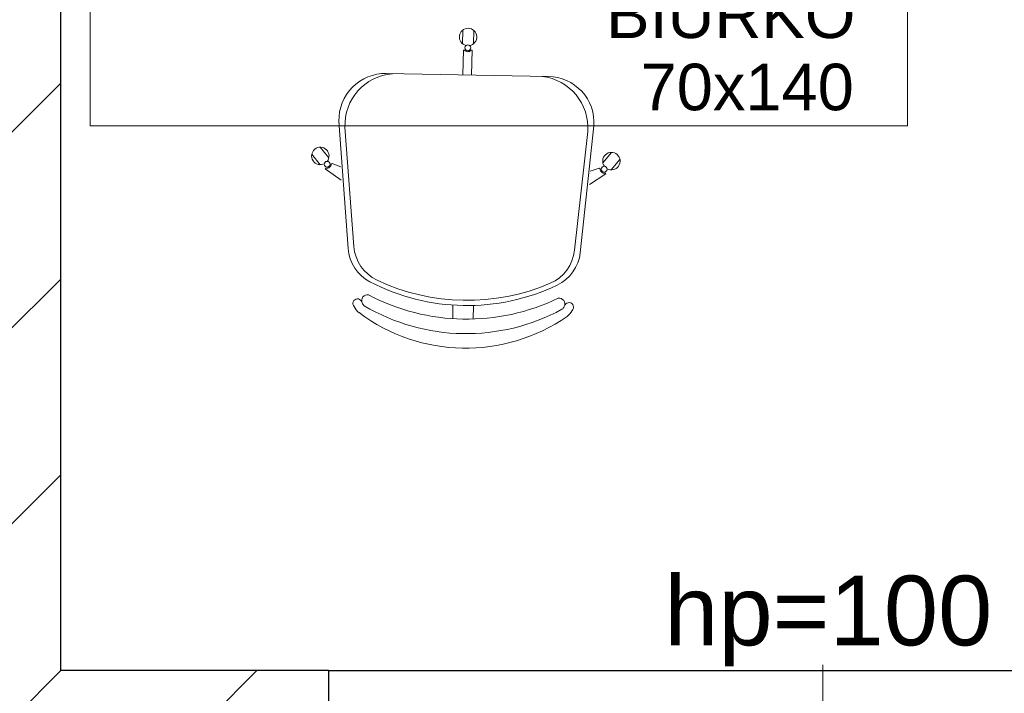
# Model space of a CAD drawing. Header units: millimetres. Extents: x 26866 to 1024070, y -428191 to 408885.
# Tile 224 of 248: x 214595 to 216288, y 388523 to 389681. Entities that reach past the tile are written whole.
import ezdxf

# ---------------------------------------------------------------- set-up
doc = ezdxf.new("R2010")
doc.units = ezdxf.units.MM
doc.header["$LTSCALE"] = 2
for name, color, linetype, lineweight in [('0_OPIS', 7, 'Continuous', 13), ('3DPLAN_A_TABELKA POMIESZCZEŃ', 7, 'Continuous', 0), ('A_STOL_OPIS', 55, 'Continuous', 5), ('A_ZESTAWIENIE STOLARKI', 3, 'Continuous', 15), ('Opisy', 7, 'Continuous', 13)]:
    doc.layers.add(name, color=color, linetype=linetype, lineweight=lineweight)
for name, color, linetype in [('3DPLAN_A_KRESKOWANIE 1', 253, 'Continuous'), ('3DPLAN_A_OPIS', 8, 'Continuous'), ('3DPLAN_K_DZIAŁOWA NISKIE', 134, 'Continuous'), ('3DPLAN_K_NOŚNA', 7, 'Continuous')]:
    doc.layers.add(name, color=color, linetype=linetype)
doc.layers.add('FURNITURE ZD 1 500', color=7, linetype='Continuous', lineweight=13, true_color=0x9fa8a5)
doc.styles.add('ARIAL', font='arial.ttf')
doc.styles.add('TABEL1', font='txt')

# ---------------------------------------------------------------- blocks, each defined once
blk = doc.blocks.new('kondygnacja -1')
at = {"layer": '3DPLAN_A_KRESKOWANIE 1'}
h = blk.add_hatch(dxfattribs=at)
h.set_pattern_fill('ANSI31', color=256, scale=7.5, style=0)
h.set_pattern_definition([(45, (23044.838, -26883.88), (-16.83798, 16.83798), [])])
h.paths.add_polyline_path([(31677.49, -24430.84), (30214.87, -24430.84), (30214.87, -24470.84), (30429.61, -24470.84), (30429.61, -24477.84), (30447.61, -24477.84), (30447.61, -24818.84), (30476.61, -24818.84), (30476.61, -24470.84), (31012.61, -24470.84), (31012.61, -24478.84), (31079.61, -24478.84), (31079.61, -24470.84), (31638.61, -24470.84), (31638.61, -25036.84), (31079.61, -25036.84), (31079.61, -25028.84), (31012.61, -25028.84), (31012.61, -25036.84), (30611.38, -25036.84), (30611.38, -25072.84), (31023.61, -25072.84), (31034.61, -25082.84), (31034.61, -25330.84), (31023.61, -25340.84), (30831.4, -25340.84, -0.038531), (30832.58, -25356.18), (30832.58, -25371.84), (31079.61, -25371.84), (31079.61, -25072.84), (31638.61, -25072.84), (31638.61, -25943.84), (30832.58, -25943.84), (30832.58, -26009.84), (31677.49, -26009.84)])
h.paths.add_polyline_path([(30682.61, -26009.84), (30832.58, -26009.84), (30832.58, -25943.84), (30760.61, -25943.84), (30760.61, -25454.67), (30735.61, -25464.58), (30735.61, -25943.84), (30682.61, -25943.84)])
h.paths.add_polyline_path([(30679.61, -25371.84), (30735.61, -25371.84), (30735.61, -25464.58), (30760.61, -25454.67), (30760.61, -25371.84), (30832.58, -25371.84), (30832.58, -25356.18, 0.038531), (30831.4, -25340.84), (30679.61, -25340.84)])
h.paths.add_polyline_path([(30355.83, -25371.84), (30425.61, -25371.84), (30425.61, -25379.84), (30463.61, -25379.84), (30463.61, -25424.74), (30471.61, -25424.74), (30471.61, -25395.84), (30533.61, -25395.84), (30533.61, -25371.84), (30576.61, -25371.84), (30576.61, -25341.84), (30472.61, -25341.84), (30472.61, -25326.84), (30427.61, -25326.84), (30427.61, -25341.84), (30355.83, -25341.84)])
h.paths.add_polyline_path([(30456.61, -25936.84), (30425.61, -25936.84), (30425.61, -25945.84), (30380.61, -25945.84), (30380.61, -26009.84), (30512.61, -26009.84), (30512.61, -25943.84), (30466.61, -25943.84), (30466.61, -25712.84), (30456.61, -25712.84)])
h.paths.add_polyline_path([(28888.61, -25941.84), (28888.61, -26009.84), (29013.61, -26009.84), (29013.61, -25941.84)])
h.paths.add_polyline_path([(28591.17, -26009.84), (28591.17, -25944.84), (28547.61, -25944.84), (28547.61, -26009.84)])
h.paths.add_polyline_path([(28624.61, -25870.53), (28654.8, -25870.53), (28654.8, -25924.53), (28624.61, -25924.53), (28624.61, -25944.84), (28591.17, -25944.84), (28591.17, -26009.84), (28713.61, -26009.84), (28713.61, -25941.84), (28672.61, -25941.84), (28672.61, -25932.84), (28657.61, -25932.84), (28657.61, -25716.84), (28624.61, -25716.84)])
h.paths.add_polyline_path([(28372.61, -25944.84), (28328.61, -25944.84), (28328.61, -25907.84), (28282.61, -25907.84), (28282.61, -25944.84), (28248.61, -25944.84), (28248.61, -26009.84), (28372.61, -26009.84)])
h.paths.add_polyline_path([(28092.61, -25563.84), (28054.61, -25563.84), (28054.61, -25383.84), (28067.6, -25383.84), (28067.61, -25375.84), (28340.61, -25375.84), (28340.61, -25341.84), (28070.61, -25341.84), (28070.61, -25332.84), (28030.61, -25332.84), (28030.61, -25395.6), (28048.71, -25395.6), (28048.71, -25449.6), (28030.61, -25449.6), (28030.61, -26009.84), (28073.61, -26009.84), (28073.61, -25944.84), (28054.61, -25944.84), (28054.61, -25668.84), (28092.61, -25668.84)])
h.paths.add_polyline_path([(27949.61, -25495.75), (27949.61, -25507.75), (27983.29, -25507.75), (27983.29, -25521.75), (27949.61, -25521.75), (27949.61, -25531.84), (27999.61, -25531.84), (27999.61, -25934.84), (27982.61, -25934.84), (27982.61, -25942.84), (27947.61, -25942.84), (27947.61, -26009.84), (28026.62, -26009.84), (28026.62, -25449.6), (27999.61, -25449.6), (27999.61, -25463.84), (27949.61, -25463.84), (27949.61, -25481.75), (27983.29, -25481.75), (27983.29, -25495.75)])
h.paths.add_polyline_path([(27982.61, -25361.84), (27952.61, -25361.84), (27952.61, -25332.84), (28026.62, -25332.84), (28026.62, -25395.6), (27999.61, -25395.6), (27999.61, -25377.84), (27982.61, -25377.84)])
h.paths.add_polyline_path([(26818.61, -25892.84), (26781.49, -25892.84), (26781.49, -26009.84), (26894.54, -26009.84), (26894.54, -25942.84), (26830.61, -25942.84), (26830.61, -25930.84), (26818.61, -25930.84)])
h.paths.add_polyline_path([(26894.54, -26009.84), (27115.94, -26009.84), (27115.94, -25942.84), (26894.54, -25942.84)])
h.paths.add_polyline_path([(27115.94, -25942.84), (27115.94, -26009.84), (27466.61, -26009.84), (27466.61, -25942.84), (27427.61, -25942.84), (27427.61, -25933.84), (27384.61, -25933.84), (27384.61, -25942.84)])
h.paths.add_polyline_path([(27641.61, -25942.84), (27641.61, -26009.84), (27802.61, -26009.84), (27802.61, -25942.84)])
h.paths.add_polyline_path([(30621.1, -25040.47), (30688.37, -25040.47), (30688.37, -25072.87), (30621.1, -25072.87)], flags=24)
at = {"layer": '3DPLAN_K_DZIAŁOWA NISKIE'}
blk.add_line((30512.61, -25943.84), (30682.61, -25943.84), dxfattribs=at)
at = {"layer": '3DPLAN_K_NOŚNA'}
for p, q in [((30466.61, -25943.84), (30466.61, -25712.84)), ((30466.61, -25943.84), (30466.61, -25751.84)), ((30512.61, -25943.84), (30466.61, -25943.84)), ((30512.61, -25943.84), (30512.61, -26009.84))]:
    blk.add_line(p, q, dxfattribs=at)
at = {"layer": 'A_STOL_OPIS'}
blk.add_line((30597.61, -26037.19), (30597.61, -25942.84), dxfattribs=at)
at = {"layer": 'FURNITURE ZD 1 500', "lineweight": 0}
for p, q in [((30535.67, -25836.04), (30535.71, -25833.7)), ((30537.56, -25836.07), (30537.6, -25833.74)), ((30535.75, -25841.39), (30535.83, -25837.14)), ((30535.83, -25837.14), (30536.02, -25837.15)), ((30537.14, -25837.17), (30537.33, -25837.17)), ((30537.25, -25841.42), (30537.33, -25837.17)), ((30522.58, -25841.16), (30550.43, -25841.66)), ((30514.44, -25849.37), (30516, -25871.27)), ((30515.46, -25850.39), (30517, -25870.89)), ((30557.21, -25851.14), (30554.94, -25871.56)), ((30558.27, -25850.16), (30555.92, -25871.99)), ((30512.69, -25855.65), (30511.22, -25853.84)), ((30511.23, -25856.84), (30509.76, -25855.02)), ((30559.79, -25856.5), (30561.32, -25854.74)), ((30561.21, -25857.73), (30562.74, -25855.97)), ((30512.23, -25857.44), (30512.08, -25857.56)), ((30514.84, -25859.49), (30512.08, -25857.56)), ((30513.25, -25856.62), (30513.1, -25856.74)), ((30514.78, -25857.2), (30513.25, -25856.62)), ((30557.65, -25857.97), (30559.2, -25857.44)), ((30559.2, -25857.44), (30559.34, -25857.57)), ((30557.5, -25860.25), (30560.33, -25858.43)), ((30560.19, -25858.3), (30560.33, -25858.43)), ((30534.04, -25880.98), (30534, -25883.33)), ((30537.54, -25881.04), (30537.5, -25883.39))]:
    blk.add_line(p, q, dxfattribs=at)
blk.add_lwpolyline([(30612.17, -25780.16), (30471.69, -25780.16), (30471.69, -25850.16), (30612.17, -25850.16)], close=True, dxfattribs=at)
blk.add_lwpolyline([(30552.78, -25881.7, 0.122717), (30553.17, -25881.24, 0.605717), (30552.13, -25879.81, -0.237888), (30519.52, -25879.23, 0.605717), (30518.42, -25880.62, 0.122717), (30518.79, -25881.1)], format="xyb", dxfattribs=at)
for centre in [(30536.59, -25836.74), (30512.4, -25856.77), (30560.04, -25857.62)]:
    blk.add_circle(centre, 0.5, dxfattribs=at)
for centre, radius, start, end in [((30536.63, -25834.89), 1.5, 280.6076, 256.4279), ((30536.59, -25836.66), 0.75, 220.7846, 317.1639), ((30522.43, -25849.16), 8, 88.9743, 181.5435), ((30524.33, -25850.05), 8.87, 94.5667, 182.2265), ((30548.36, -25850.48), 8.87, 355.722, 83.3818), ((30550.29, -25849.65), 8, 356.405, 88.9743), ((30511.23, -25855.34), 1.5, 321.5206, 297.3409), ((30561.27, -25856.23), 1.5, 240.6076, 216.4279), ((30512.35, -25856.7), 0.75, 260.7846, 357.1639), ((30560.09, -25857.56), 0.75, 180.7846, 277.1639), ((30522.99, -25870.77), 7, 184.0955, 242.579), ((30523.98, -25870.36), 7, 184.2741, 244.7103), ((30547.99, -25870.79), 7, 293.2382, 353.6744), ((30548.96, -25871.24), 7, 295.3695, 353.853), ((30536.44, -25844.84), 36.22, 242.579, 295.3695), ((30536.46, -25843.95), 36.22, 244.7103, 293.2382), ((30517.61, -25880.69), 0.782, 28.7851, 224.2998), ((30519.56, -25880.11), 2.75, 204.1197, 232.4314), ((30536.32, -25851.49), 34.41, 239.3682, 298.5803), ((30553.98, -25881.34), 0.782, 313.6487, 149.1634), ((30536.21, -25857.88), 30.52, 233.098, 304.8505), ((30552.05, -25880.69), 2.75, 305.5171, 333.8288)]:
    blk.add_arc(centre, radius, start, end, dxfattribs=at)
at = {"layer": '3DPLAN_A_OPIS', "color": 1, "lineweight": 30, "style": 'ARIAL'}
for tag, p in [('PRZESUNIĘCIE_WEJŚCIA', (27655.16, -24535.33)), ('WYŁĄCZONE', (27007.18, -24723.98)), ('Z_OPRACOWANIA', (26996.84, -24746.42)), ('WYŁĄCZONE', (30803.05, -24760.87)), ('Z_OPRACOWANIA', (30792.71, -24783.3)), ('WYŁĄCZONE', (28894.9, -24826.59)), ('Z_OPRACOWANIA', (28884.56, -24849.03)), ('POWIĘKSZENIE_WEJŚCIA', (28313.68, -25144.41)), ('POWIĘKSZENIE_WEJŚCIA', (29600.62, -25191.36)), ('POWIĘKSZENIE_WEJŚCIA', (28011.45, -25235.42)), ('WYŁĄCZONE', (29754.42, -25678.17)), ('Z_OPRACOWANIA', (29744.08, -25700.6)), ('WYJŚCIE_EWAKUACYJNE', (27763.79, -26106.07))]:
    blk.add_attdef(tag, p, '', height=12, dxfattribs=at)
at = {"layer": '3DPLAN_A_OPIS', "color": 0, "lineweight": 30, "style": 'ARIAL'}
for tag, p in [('UGUL_1', (29350.3, -24586.01)), ('UGUL_2', (29622.92, -24586.01)), ('UGUL_3', (29833.15, -24586.01))]:
    blk.add_attdef(tag, p, '', height=12, dxfattribs=at)
at = {"layer": '3DPLAN_A_TABELKA POMIESZCZEŃ', "ltscale": 0.5, "style": 'ARIAL'}
for tag, p in [('KURTYNA', (27861.91, -26064.85)), ('POWIETRZNA', (27861.91, -26084.56))]:
    blk.add_attdef(tag, p, '', height=12, dxfattribs=at)
at = {"layer": 'A_ZESTAWIENIE STOLARKI', "ltscale": 0.2, "insert": (30562.11, -25927.5), "char_height": 12, "attachment_point": 1, "style": 'TABEL1'}
blk.add_mtext_dynamic_manual_height_columns('\\pxqc;{\\fArial|b0|i0|c238|p34;hp=100}', width=72.9007, gutter_width=100, heights=[0], dxfattribs=at)
at = {"layer": 'Opisy', "ltscale": 0.5, "char_height": 8, "width": 74.3914, "attachment_point": 1, "style": 'ARIAL'}
for s, insert in [('\\pxqc;BIURKO', (30544.6, -25827.07)), ('\\pxqc;70x140', (30547.43, -25839.48))]:
    blk.add_mtext(s, dxfattribs=dict(at, insert=insert))

msp = doc.modelspace()

# ---------------------------------------------------------------- block references
at = {"layer": '0_OPIS', "xscale": 10, "yscale": 10, "zscale": 10}
msp.add_blockref('kondygnacja -1', (-90000, 648000), dxfattribs=at)

doc.saveas('drawing.dxf')
